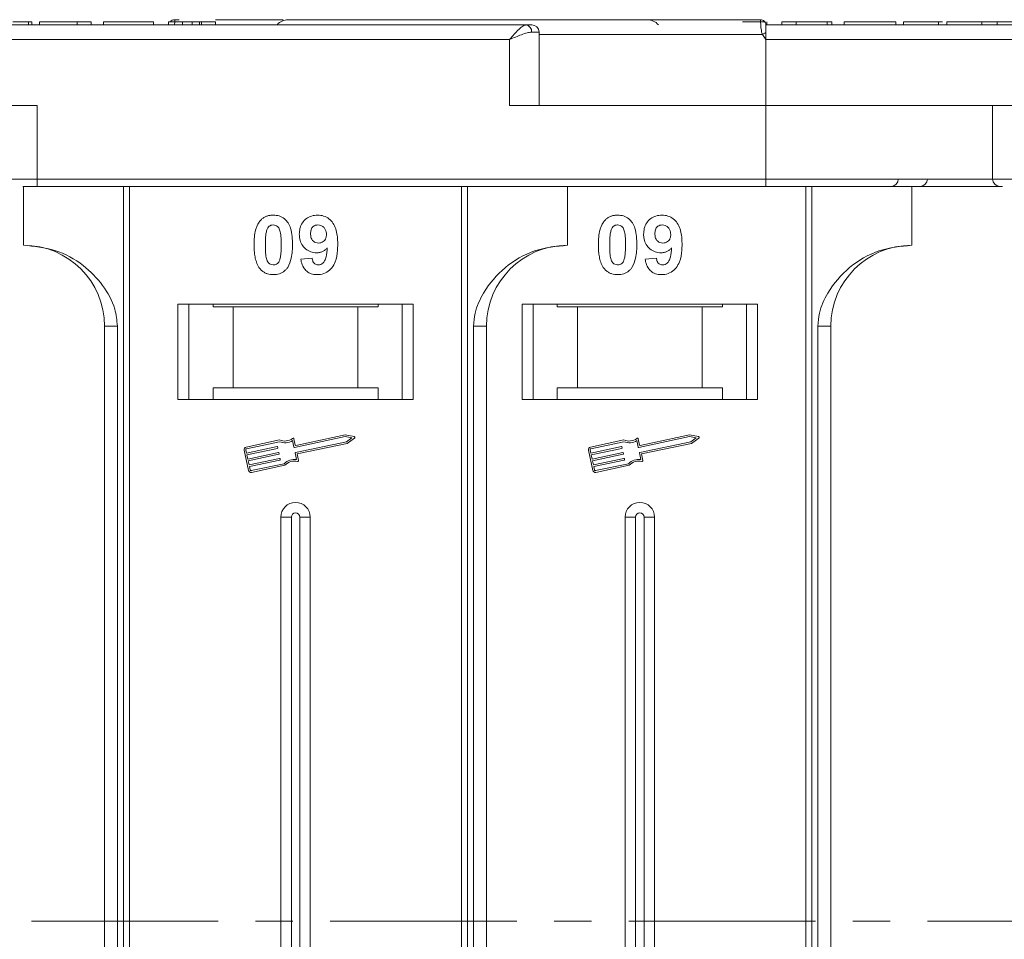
# Model space of a CAD drawing. Header units: millimetres. Extents: x 2205 to 3679, y 833 to 1866.
# Tile 12 of 86: x 2860 to 2927, y 1143 to 1206. Entities that reach past the tile are written whole.
import ezdxf

# ---------------------------------------------------------------- set-up
doc = ezdxf.new("R2010")
doc.units = ezdxf.units.MM
doc.linetypes.add('CENTERX2', pattern=[20.32, 12.7, -2.54, 2.54, -2.54])

msp = doc.modelspace()

# ---------------------------------------------------------------- linework, layer by layer
at = {"color": 7, "linetype": 'Continuous', "lineweight": 15}
for p, q in [((2860.807, 1205.183), (2860.807, 1205.383)), ((2861.031, 1205.383), (2861.031, 1205.183)), ((2861.543, 1205.383), (2861.543, 1205.183)), ((2861.543, 1205.383), (2864.108, 1205.383)), ((2864.108, 1205.383), (2864.108, 1205.183)), ((2864.108, 1205.383), (2865.069, 1205.383)), ((2865.069, 1205.383), (2865.069, 1205.183)), ((2865.902, 1205.383), (2865.902, 1205.183)), ((2865.902, 1205.383), (2869.3, 1205.383)), ((2869.3, 1205.383), (2869.3, 1205.183)), ((2870.325, 1205.383), (2870.325, 1205.183)), ((2870.325, 1205.383), (2871.287, 1205.383)), ((2871.05, 1205.533), (2870.746, 1205.533)), ((2870.746, 1205.533), (2870.746, 1205.533)), ((2871.287, 1205.183), (2871.287, 1205.383)), ((2871.924, 1205.183), (2871.924, 1205.383)), ((2872.439, 1205.183), (2872.439, 1205.383)), ((2872.569, 1205.183), (2872.569, 1205.383)), ((2872.569, 1205.383), (2873.531, 1205.383)), ((2873.531, 1205.383), (2873.531, 1205.183)), ((2910.616, 1205.533), (2910.617, 1205.533)), ((2910.928, 1205.343), (2910.928, 1205.383)), ((2911.037, 1205.183), (2911.037, 1205.383)), ((2912.063, 1205.183), (2912.063, 1205.383)), ((2912.063, 1205.383), (2913.024, 1205.383)), ((2913.024, 1205.383), (2913.024, 1205.183)), ((2913.024, 1205.383), (2915.14, 1205.383)), ((2915.14, 1205.383), (2915.14, 1205.183)), ((2915.14, 1205.383), (2915.46, 1205.383)), ((2915.46, 1205.383), (2915.46, 1205.183)), ((2916.293, 1205.183), (2916.293, 1205.383)), ((2916.293, 1205.383), (2919.819, 1205.383)), ((2919.819, 1205.383), (2919.819, 1205.183)), ((2920.332, 1205.383), (2920.332, 1205.183)), ((2922.711, 1205.183), (2922.711, 1205.383)), ((2922.997, 1205.383), (2922.711, 1205.383)), ((2923.287, 1205.183), (2923.287, 1205.383)), ((2925.666, 1205.183), (2925.666, 1205.383)), ((2926.72, 1205.183), (2926.72, 1205.383)), ((2894.656, 1205.183), (2843.967, 1205.183)), ((2870.396, 1205.183), (2861.031, 1205.183)), ((2895.538, 1204.683), (2895.029, 1204.683)), ((2895.538, 1199.683), (2895.538, 1204.683)), ((2923.287, 1205.183), (2910.966, 1205.183)), ((2961.656, 1205.183), (2910.966, 1205.183)), ((2927.069, 1205.183), (2924.249, 1205.183)), ((2843.967, 1204.183), (2893.538, 1204.183)), ((2893.538, 1204.183), (2893.538, 1199.683)), ((2910.733, 1204.533), (2895.538, 1204.533)), ((2910.966, 1204.183), (2910.733, 1204.533)), ((2910.966, 1199.683), (2910.966, 1204.183)), ((2910.966, 1204.183), (2960.538, 1204.183)), ((2861.395, 1199.683), (2843.967, 1199.683)), ((2861.395, 1194.683), (2861.395, 1199.683)), ((2893.538, 1199.683), (2910.966, 1199.683)), ((2910.966, 1199.683), (2910.966, 1194.683)), ((2928.395, 1199.683), (2910.966, 1199.683)), ((2926.395, 1199.683), (2926.395, 1194.683)), ((2861.395, 1194.683), (2859.395, 1194.683)), ((2910.966, 1194.683), (2861.395, 1194.683)), ((2861.395, 1194.683), (2861.395, 1194.183)), ((2910.966, 1194.683), (2910.966, 1194.183)), ((2926.395, 1194.683), (2910.966, 1194.683)), ((2928.395, 1194.683), (2926.395, 1194.683)), ((2860.467, 1194.183), (2860.467, 1190.183)), ((2861.395, 1194.183), (2910.966, 1194.183)), ((2867.259, 1194.183), (2867.259, 1144.183)), ((2867.678, 1144.183), (2867.678, 1194.183)), ((2890.255, 1194.183), (2890.255, 1144.183)), ((2890.674, 1144.183), (2890.674, 1194.183)), ((2897.467, 1190.183), (2897.467, 1194.183)), ((2913.684, 1194.183), (2913.684, 1144.183)), ((2914.103, 1144.183), (2914.103, 1194.183)), ((2920.896, 1190.183), (2920.896, 1194.183)), ((2879.325, 1189.227), (2880.095, 1189.311)), ((2902.755, 1189.227), (2903.524, 1189.311)), ((2886.967, 1186.183), (2870.967, 1186.183)), ((2870.967, 1186.183), (2870.967, 1179.683)), ((2871.717, 1179.683), (2871.717, 1186.183)), ((2873.353, 1185.983), (2873.353, 1186.183)), ((2873.353, 1185.983), (2874.717, 1185.983)), ((2874.717, 1185.983), (2874.717, 1180.483)), ((2883.217, 1185.983), (2874.717, 1185.983)), ((2883.217, 1180.483), (2883.217, 1185.983)), ((2883.217, 1185.983), (2884.58, 1185.983)), ((2884.58, 1186.183), (2884.58, 1185.983)), ((2886.217, 1186.183), (2886.217, 1179.683)), ((2886.967, 1179.683), (2886.967, 1186.183)), ((2910.396, 1186.183), (2894.396, 1186.183)), ((2894.396, 1186.183), (2894.396, 1179.683)), ((2895.146, 1179.683), (2895.146, 1186.183)), ((2896.782, 1185.983), (2896.782, 1186.183)), ((2896.782, 1185.983), (2898.146, 1185.983)), ((2898.146, 1185.983), (2898.146, 1180.483)), ((2906.646, 1185.983), (2898.146, 1185.983)), ((2906.646, 1180.483), (2906.646, 1185.983)), ((2906.646, 1185.983), (2908.01, 1185.983)), ((2908.01, 1186.183), (2908.01, 1185.983)), ((2909.646, 1186.183), (2909.646, 1179.683)), ((2910.396, 1179.683), (2910.396, 1186.183)), ((2865.967, 1184.683), (2866.852, 1184.683)), ((2865.967, 1184.683), (2865.967, 1144.183)), ((2866.852, 1144.183), (2866.852, 1184.683)), ((2891.081, 1184.683), (2891.081, 1144.183)), ((2891.967, 1184.683), (2891.081, 1184.683)), ((2891.967, 1144.183), (2891.967, 1184.683)), ((2914.511, 1184.683), (2914.511, 1144.183)), ((2915.396, 1184.683), (2914.511, 1184.683)), ((2915.396, 1144.183), (2915.396, 1184.683)), ((2873.353, 1180.483), (2873.353, 1179.683)), ((2874.717, 1180.483), (2873.353, 1180.483)), ((2883.217, 1180.483), (2874.717, 1180.483)), ((2884.58, 1180.483), (2883.217, 1180.483)), ((2884.58, 1179.683), (2884.58, 1180.483)), ((2898.146, 1180.483), (2896.782, 1180.483)), ((2896.782, 1180.483), (2896.782, 1179.683)), ((2906.646, 1180.483), (2898.146, 1180.483)), ((2908.01, 1180.483), (2906.646, 1180.483)), ((2908.01, 1179.683), (2908.01, 1180.483)), ((2870.967, 1179.683), (2886.967, 1179.683)), ((2894.396, 1179.683), (2910.396, 1179.683)), ((2882.354, 1177.28), (2878.984, 1176.568)), ((2882.955, 1177.162), (2882.354, 1177.28)), ((2905.784, 1177.28), (2902.414, 1176.568)), ((2906.385, 1177.162), (2905.784, 1177.28)), ((2877.884, 1176.936), (2875.606, 1176.454)), ((2877.873, 1176.813), (2875.63, 1176.339)), ((2878.859, 1176.451), (2878.765, 1176.895)), ((2878.95, 1176.591), (2878.862, 1177.006)), ((2882.355, 1177.16), (2878.894, 1176.429)), ((2878.967, 1176.084), (2882.428, 1176.815)), ((2879.077, 1175.987), (2882.476, 1176.705)), ((2882.797, 1177.073), (2882.355, 1177.16)), ((2882.428, 1176.815), (2882.797, 1177.073)), ((2882.476, 1176.705), (2882.978, 1177.056)), ((2901.314, 1176.936), (2899.035, 1176.454)), ((2901.302, 1176.813), (2899.06, 1176.339)), ((2902.288, 1176.451), (2902.195, 1176.895)), ((2902.379, 1176.591), (2902.291, 1177.006)), ((2905.785, 1177.16), (2902.323, 1176.429)), ((2902.396, 1176.084), (2905.857, 1176.815)), ((2902.506, 1175.987), (2905.905, 1176.705)), ((2906.227, 1177.073), (2905.785, 1177.16)), ((2905.857, 1176.815), (2906.227, 1177.073)), ((2905.905, 1176.705), (2906.407, 1177.056)), ((2875.47, 1176.246), (2875.761, 1174.867)), ((2875.585, 1176.27), (2875.633, 1176.04)), ((2875.633, 1176.04), (2877.716, 1176.48)), ((2877.74, 1176.365), (2875.658, 1175.925)), ((2875.658, 1175.925), (2875.718, 1175.638)), ((2875.718, 1175.638), (2877.801, 1176.078)), ((2877.825, 1175.963), (2875.743, 1175.523)), ((2877.751, 1176.457), (2877.763, 1176.4)), ((2877.836, 1176.055), (2877.848, 1175.998)), ((2879.038, 1175.605), (2878.944, 1176.049)), ((2879.171, 1175.543), (2879.077, 1175.987)), ((2898.899, 1176.246), (2899.191, 1174.867)), ((2899.014, 1176.27), (2899.063, 1176.04)), ((2899.063, 1176.04), (2901.146, 1176.48)), ((2901.17, 1176.365), (2899.087, 1175.925)), ((2899.087, 1175.925), (2899.148, 1175.638)), ((2899.148, 1175.638), (2901.23, 1176.078)), ((2901.255, 1175.963), (2899.172, 1175.523)), ((2901.18, 1176.457), (2901.192, 1176.4)), ((2901.265, 1176.055), (2901.277, 1175.998)), ((2902.467, 1175.605), (2902.373, 1176.049)), ((2902.6, 1175.543), (2902.506, 1175.987)), ((2875.743, 1175.523), (2875.803, 1175.236)), ((2875.803, 1175.236), (2877.886, 1175.676)), ((2877.91, 1175.561), (2875.828, 1175.121)), ((2875.946, 1174.846), (2878.189, 1175.319)), ((2875.97, 1174.731), (2878.249, 1175.212)), ((2877.921, 1175.653), (2877.933, 1175.596)), ((2899.172, 1175.523), (2899.233, 1175.236)), ((2899.233, 1175.236), (2901.315, 1175.676)), ((2901.34, 1175.561), (2899.257, 1175.121)), ((2899.375, 1174.846), (2901.618, 1175.319)), ((2899.4, 1174.731), (2901.678, 1175.212)), ((2901.35, 1175.653), (2901.362, 1175.596)), ((2875.828, 1175.121), (2875.876, 1174.891)), ((2899.257, 1175.121), (2899.306, 1174.891)), ((2877.967, 1171.683), (2877.967, 1144.183)), ((2877.967, 1171.683), (2878.682, 1171.683)), ((2878.682, 1171.683), (2878.682, 1144.183)), ((2879.251, 1144.183), (2879.251, 1171.683)), ((2879.967, 1171.683), (2879.251, 1171.683)), ((2879.967, 1144.183), (2879.967, 1171.683)), ((2901.396, 1171.683), (2901.396, 1144.183)), ((2901.396, 1171.683), (2902.111, 1171.683)), ((2902.111, 1171.683), (2902.111, 1144.183)), ((2902.681, 1144.183), (2902.681, 1171.683)), ((2903.396, 1171.683), (2902.681, 1171.683)), ((2903.396, 1144.183), (2903.396, 1171.683)), ((2865.967, 1144.183), (2865.967, 1103.683)), ((2866.852, 1103.683), (2866.852, 1144.183)), ((2867.259, 1144.183), (2867.259, 1094.183)), ((2867.678, 1094.183), (2867.678, 1144.183)), ((2877.967, 1144.183), (2877.967, 1116.683)), ((2878.682, 1144.183), (2878.682, 1116.683)), ((2879.251, 1116.683), (2879.251, 1144.183)), ((2879.967, 1116.683), (2879.967, 1144.183)), ((2890.255, 1144.183), (2890.255, 1094.183)), ((2890.674, 1094.183), (2890.674, 1144.183)), ((2891.081, 1144.183), (2891.081, 1103.683)), ((2891.967, 1103.683), (2891.967, 1144.183)), ((2901.396, 1144.183), (2901.396, 1116.683)), ((2902.111, 1144.183), (2902.111, 1116.683)), ((2902.681, 1116.683), (2902.681, 1144.183)), ((2903.396, 1116.683), (2903.396, 1144.183)), ((2913.684, 1144.183), (2913.684, 1094.183)), ((2914.103, 1094.183), (2914.103, 1144.183)), ((2914.511, 1144.183), (2914.511, 1103.683)), ((2915.396, 1103.683), (2915.396, 1144.183))]:
    msp.add_line(p, q, dxfattribs=at)
at = {"color": 1, "linetype": 'CENTERX2', "lineweight": 13}
msp.add_line((3503.62, 1144.183), (2665.537, 1144.183), dxfattribs=at)
at = {"color": 7, "linetype": 'Continuous', "lineweight": 15, "flags": 128}
msp.add_lwpolyline([(2910.966, 1205.183), (2910.966, 1205.183)], dxfattribs=at)
at = {"color": 7, "linetype": 'Continuous', "lineweight": 15}
for centre, radius, start, end in [((2870.746, 1205.183), 0.35, 89.99817, 145.14923), ((2878.467, 1204.533), 1, 90, 139.04573), ((2902.896, 1204.533), 1, 40.5416, 90), ((2910.617, 1205.183), 0.35, 0.00057, 90.00191), ((2894.582, 1204.738), 0.451, 352.91869, 80.47981), ((2895.038, 1204.683), 0.5, 0, 90), ((2946.511, 1137.606), 75.89, 117.92809, 118.12821), ((2919.484, 1194.683), 0.5, 270, 0), ((2921.468, 1194.683), 0.5, 270, 0), ((2926.895, 1194.683), 0.5, 180, 270), ((2860.467, 1184.683), 5.5, 0, 90), ((2897.467, 1184.683), 5.5, 90, 180), ((2920.896, 1184.683), 5.5, 90, 180), ((2878.238, 1177.734), 0.99, 248.37041, 302.16635), ((2878.238, 1177.734), 0.873, 246.11204, 307.44471), ((2878.804, 1176.994), 0.0587, 11.9297, 127.44471), ((2878.978, 1176.597), 0.0294, 191.9297, 281.9297), ((2882.944, 1177.104), 0.0587, 304.95116, 78.90824), ((2901.667, 1177.734), 0.99, 248.37041, 302.16635), ((2901.667, 1177.734), 0.873, 246.11204, 307.44471), ((2902.234, 1176.994), 0.0587, 11.9297, 127.44471), ((2902.408, 1176.597), 0.0294, 191.9297, 281.9297), ((2906.373, 1177.104), 0.0587, 304.95116, 78.90824), ((2875.642, 1176.282), 0.176, 101.9297, 191.9297), ((2875.642, 1176.282), 0.0587, 101.9297, 191.9297), ((2877.722, 1176.451), 0.0294, 11.9297, 101.9297), ((2877.734, 1176.394), 0.0294, 281.9297, 11.9297), ((2877.807, 1176.049), 0.0294, 11.9297, 101.9297), ((2877.819, 1175.992), 0.0294, 281.9297, 11.9297), ((2878.888, 1176.457), 0.0294, 191.9297, 281.9297), ((2878.973, 1176.055), 0.0294, 101.9297, 191.9297), ((2899.072, 1176.282), 0.176, 101.9297, 191.9297), ((2899.072, 1176.282), 0.0587, 101.9297, 191.9297), ((2901.152, 1176.451), 0.0294, 11.9297, 101.9297), ((2901.164, 1176.394), 0.0294, 281.9297, 11.9297), ((2901.237, 1176.049), 0.0294, 11.9297, 101.9297), ((2901.249, 1175.992), 0.0294, 281.9297, 11.9297), ((2902.317, 1176.457), 0.0294, 191.9297, 281.9297), ((2902.402, 1176.055), 0.0294, 101.9297, 191.9297), ((2877.892, 1175.647), 0.0294, 11.9297, 101.9297), ((2877.904, 1175.589), 0.0294, 281.9297, 11.9297), ((2878.895, 1174.625), 0.99, 81.69305, 135.48899), ((2878.895, 1174.625), 0.873, 76.41469, 137.74736), ((2879.113, 1175.531), 0.0587, 256.41469, 11.9297), ((2901.322, 1175.647), 0.0294, 11.9297, 101.9297), ((2901.334, 1175.589), 0.0294, 281.9297, 11.9297), ((2902.324, 1174.625), 0.99, 81.69305, 135.48899), ((2902.324, 1174.625), 0.873, 76.41469, 137.74736), ((2902.543, 1175.531), 0.0587, 256.41469, 11.9297), ((2875.934, 1174.903), 0.176, 191.9297, 281.9297), ((2875.934, 1174.903), 0.0587, 191.9297, 281.9297), ((2899.363, 1174.903), 0.176, 191.9297, 281.9297), ((2899.363, 1174.903), 0.0587, 191.9297, 281.9297), ((2878.967, 1171.683), 1, 0, 180), ((2902.396, 1171.683), 1, 0, 180), ((2878.967, 1171.683), 0.285, 0, 180), ((2902.396, 1171.683), 0.285, 0, 180)]:
    msp.add_arc(centre, radius, start, end, dxfattribs=at)
for points, knots in [([(2860.807, 1205.383), (2860.747, 1205.383), (2860.627, 1205.383), (2860.31, 1205.383), (2859.99, 1205.383), (2859.748, 1205.383), (2859.72, 1205.383)], [0, 0, 0, 0, 0.250896, 0.502166, 0.940512, 1, 1, 1, 1]), ([(2861.031, 1205.383), (2861.03, 1205.383), (2861.029, 1205.383), (2861.014, 1205.383), (2860.99, 1205.383), (2860.949, 1205.383), (2860.892, 1205.383), (2860.836, 1205.383), (2860.807, 1205.383)], [0, 0, 0, 0, 0.15395, 0.308181, 0.478699, 0.649961, 0.824203, 1, 1, 1, 1]), ([(2870.746, 1205.533), (2870.746, 1205.526), (2870.747, 1205.512), (2870.746, 1205.408), (2870.746, 1205.296), (2870.739, 1205.201), (2870.738, 1205.183)], [0, 0, 0, 0, 0.316913, 0.576202, 0.920428, 1, 1, 1, 1]), ([(2871.924, 1205.383), (2871.837, 1205.383), (2871.698, 1205.383), (2871.522, 1205.383), (2871.403, 1205.383), (2871.293, 1205.383), (2871.29, 1205.383), (2871.287, 1205.383)], [0, 0, 0, 0, 0.189329, 0.302222, 0.415612, 0.548732, 1, 1, 1, 1]), ([(2872.439, 1205.383), (2872.399, 1205.383), (2872.322, 1205.383), (2872.153, 1205.383), (2872.017, 1205.383), (2871.941, 1205.383), (2871.924, 1205.383)], [0, 0, 0, 0, 0.330398, 0.624767, 0.917361, 1, 1, 1, 1]), ([(2872.569, 1205.383), (2872.567, 1205.383), (2872.564, 1205.383), (2872.555, 1205.383), (2872.541, 1205.383), (2872.52, 1205.383), (2872.491, 1205.383), (2872.456, 1205.383), (2872.439, 1205.383)], [0, 0, 0, 0, 0.155996, 0.312125, 0.480895, 0.650212, 0.823248, 1, 1, 1, 1]), ([(2878.116, 1205.533), (2876.976, 1205.533), (2875.463, 1205.533), (2873.912, 1205.533), (2873.531, 1205.533)], [0, 0, 0, 0, 0.753822, 1, 1, 1, 1]), ([(2910.617, 1205.533), (2909.304, 1205.533), (2906.638, 1205.533), (2902.649, 1205.533), (2899.005, 1205.533), (2895.77, 1205.533), (2892.944, 1205.533), (2890.283, 1205.533), (2887.004, 1205.533), (2884.216, 1205.533), (2882.014, 1205.533), (2880.543, 1205.533), (2879.377, 1205.533), (2878.606, 1205.533), (2878.513, 1205.533), (2878.467, 1205.533)], [0, 0, 0, 0, 0.077724, 0.157824, 0.240135, 0.304454, 0.368763, 0.43443, 0.500087, 0.631237, 0.695556, 0.759865, 0.842185, 0.922283, 1, 1, 1, 1]), ([(2910.928, 1205.383), (2910.874, 1205.383), (2910.766, 1205.383), (2910.462, 1205.383), (2909.997, 1205.383), (2909.61, 1205.383), (2909.376, 1205.383)], [0, 0, 0, 0, 0.20646, 0.413515, 0.645211, 1, 1, 1, 1]), ([(2910.733, 1204.533), (2910.716, 1204.589), (2910.679, 1204.712), (2910.649, 1204.898), (2910.63, 1205.08), (2910.619, 1205.263), (2910.616, 1205.409), (2910.616, 1205.512), (2910.616, 1205.525), (2910.616, 1205.533)], [0, 0, 0, 0, 0.1117977, 0.2443303, 0.368648, 0.5004012, 0.6872226, 0.8279677, 1, 1, 1, 1]), ([(2922.711, 1205.383), (2922.577, 1205.383), (2922.174, 1205.383), (2921.513, 1205.383), (2920.892, 1205.383), (2920.467, 1205.383), (2920.341, 1205.383), (2920.334, 1205.383), (2920.332, 1205.383)], [0, 0, 0, 0, 0.102171, 0.30922, 0.51365, 0.692275, 0.932413, 1, 1, 1, 1]), ([(2925.666, 1205.383), (2925.532, 1205.383), (2925.128, 1205.383), (2924.474, 1205.383), (2923.856, 1205.383), (2923.428, 1205.383), (2923.297, 1205.383), (2923.289, 1205.383), (2923.287, 1205.383)], [0, 0, 0, 0, 0.101398, 0.306996, 0.506144, 0.685262, 0.924557, 1, 1, 1, 1]), ([(2926.72, 1205.383), (2926.658, 1205.383), (2926.533, 1205.383), (2926.349, 1205.383), (2926.173, 1205.383), (2926.006, 1205.383), (2925.837, 1205.383), (2925.723, 1205.383), (2925.666, 1205.383)], [0, 0, 0, 0, 0.185429, 0.37219, 0.527708, 0.683877, 0.841678, 1, 1, 1, 1]), ([(2927.807, 1205.383), (2927.747, 1205.383), (2927.627, 1205.383), (2927.31, 1205.383), (2926.99, 1205.383), (2926.748, 1205.383), (2926.72, 1205.383)], [0, 0, 0, 0, 0.250896, 0.502166, 0.940512, 1, 1, 1, 1]), ([(2893.538, 1204.183), (2893.644, 1204.305), (2893.856, 1204.55), (2894.165, 1204.88), (2894.445, 1205.13), (2894.588, 1205.166), (2894.656, 1205.183)], [0, 0, 0, 0, 0.251131, 0.501805, 0.765641, 1, 1, 1, 1]), ([(2895.029, 1204.683), (2894.934, 1204.673), (2894.725, 1204.651), (2894.226, 1204.48), (2893.808, 1204.299), (2893.538, 1204.183)], [0, 0, 0, 0, 0.227063, 0.501587, 1, 1, 1, 1]), ([(2910.966, 1205.183), (2910.966, 1205.172), (2910.966, 1205.15), (2910.967, 1204.977), (2910.966, 1204.792), (2910.966, 1204.676), (2910.966, 1204.657)], [0, 0, 0, 0, 0.313357, 0.626713, 0.94007, 1, 1, 1, 1]), ([(2860.413, 1194.183), (2860.434, 1194.183), (2860.566, 1194.183), (2860.911, 1194.183), (2861.237, 1194.183), (2861.395, 1194.183)], [0, 0, 0, 0, 0.086648, 0.555949, 1, 1, 1, 1]), ([(2910.966, 1194.183), (2912.308, 1194.183), (2915.032, 1194.183), (2919.119, 1194.183), (2922.842, 1194.183), (2925.502, 1194.183), (2926.759, 1194.183), (2927.063, 1194.183)], [0, 0, 0, 0, 0.239024, 0.485461, 0.738838, 0.936895, 1, 1, 1, 1]), ([(2876.542, 1191.828), (2876.586, 1191.878), (2876.676, 1191.98), (2876.845, 1192.095), (2877.034, 1192.178), (2877.203, 1192.217), (2877.344, 1192.232), (2877.417, 1192.233), (2877.454, 1192.234)], [0, 0, 0, 0, 0.193776, 0.3936, 0.587864, 0.788908, 0.894169, 1, 1, 1, 1]), ([(2877.454, 1192.234), (2877.589, 1192.224), (2877.861, 1192.203), (2878.213, 1192.005), (2878.485, 1191.712), (2878.736, 1191.111), (2878.751, 1190.588), (2878.761, 1190.202)], [0, 0, 0, 0, 0.147566, 0.296688, 0.431278, 0.580404, 1, 1, 1, 1]), ([(2879.223, 1190.93), (2879.231, 1191.064), (2879.246, 1191.334), (2879.413, 1191.714), (2879.693, 1192.01), (2880.064, 1192.204), (2880.338, 1192.224), (2880.481, 1192.234)], [0, 0, 0, 0, 0.197927, 0.397728, 0.597413, 0.790584, 1, 1, 1, 1]), ([(2880.481, 1192.234), (2880.616, 1192.223), (2880.888, 1192.202), (2881.248, 1192), (2881.54, 1191.695), (2881.78, 1191.16), (2881.834, 1190.651), (2881.838, 1190.296), (2881.838, 1190.236)], [0, 0, 0, 0, 0.148288, 0.297745, 0.443713, 0.607791, 0.934708, 1, 1, 1, 1]), ([(2899.971, 1191.828), (2900.016, 1191.878), (2900.106, 1191.98), (2900.275, 1192.095), (2900.463, 1192.178), (2900.633, 1192.217), (2900.774, 1192.232), (2900.847, 1192.233), (2900.883, 1192.234)], [0, 0, 0, 0, 0.193776, 0.3936, 0.587864, 0.788908, 0.894169, 1, 1, 1, 1]), ([(2900.883, 1192.234), (2901.018, 1192.224), (2901.29, 1192.203), (2901.643, 1192.005), (2901.914, 1191.712), (2902.166, 1191.111), (2902.18, 1190.588), (2902.191, 1190.202)], [0, 0, 0, 0, 0.147566, 0.296688, 0.431278, 0.580404, 1, 1, 1, 1]), ([(2902.652, 1190.93), (2902.66, 1191.064), (2902.676, 1191.334), (2902.843, 1191.714), (2903.123, 1192.01), (2903.494, 1192.204), (2903.768, 1192.224), (2903.91, 1192.234)], [0, 0, 0, 0, 0.197927, 0.397728, 0.597413, 0.790584, 1, 1, 1, 1]), ([(2903.91, 1192.234), (2904.046, 1192.223), (2904.317, 1192.202), (2904.678, 1192), (2904.969, 1191.695), (2905.209, 1191.16), (2905.264, 1190.651), (2905.267, 1190.296), (2905.268, 1190.236)], [0, 0, 0, 0, 0.148288, 0.297745, 0.443713, 0.607791, 0.934708, 1, 1, 1, 1]), ([(2876.146, 1190.21), (2876.148, 1190.344), (2876.153, 1190.647), (2876.225, 1191.176), (2876.366, 1191.598), (2876.525, 1191.805), (2876.542, 1191.828)], [0, 0, 0, 0, 0.236731, 0.537555, 0.949668, 1, 1, 1, 1]), ([(2877.001, 1191.175), (2877.024, 1191.244), (2877.063, 1191.356), (2877.171, 1191.482), (2877.294, 1191.548), (2877.393, 1191.565), (2877.447, 1191.567), (2877.454, 1191.567)], [0, 0, 0, 0, 0.334804, 0.542561, 0.750382, 0.970721, 1, 1, 1, 1]), ([(2877.454, 1191.567), (2877.51, 1191.562), (2877.613, 1191.552), (2877.745, 1191.475), (2877.857, 1191.328), (2877.953, 1191.053), (2877.987, 1190.661), (2877.991, 1190.361), (2877.992, 1190.21)], [0, 0, 0, 0, 0.104614, 0.188814, 0.273512, 0.444127, 0.719481, 1, 1, 1, 1]), ([(2879.992, 1190.969), (2879.996, 1191.055), (2880.003, 1191.194), (2880.077, 1191.373), (2880.186, 1191.48), (2880.33, 1191.554), (2880.436, 1191.563), (2880.496, 1191.567)], [0, 0, 0, 0, 0.29132, 0.465539, 0.641632, 0.798664, 1, 1, 1, 1]), ([(2880.496, 1191.567), (2880.564, 1191.56), (2880.701, 1191.546), (2880.875, 1191.429), (2881.003, 1191.271), (2881.061, 1191.088), (2881.067, 1190.968), (2881.069, 1190.912)], [0, 0, 0, 0, 0.207955, 0.420406, 0.62732, 0.827707, 1, 1, 1, 1]), ([(2899.575, 1190.21), (2899.578, 1190.344), (2899.583, 1190.647), (2899.655, 1191.176), (2899.795, 1191.598), (2899.954, 1191.805), (2899.971, 1191.828)], [0, 0, 0, 0, 0.236731, 0.537555, 0.949668, 1, 1, 1, 1]), ([(2900.43, 1191.175), (2900.454, 1191.244), (2900.492, 1191.356), (2900.6, 1191.482), (2900.724, 1191.548), (2900.823, 1191.565), (2900.877, 1191.567), (2900.883, 1191.567)], [0, 0, 0, 0, 0.334804, 0.542561, 0.750382, 0.970721, 1, 1, 1, 1]), ([(2900.883, 1191.567), (2900.94, 1191.562), (2901.042, 1191.552), (2901.174, 1191.475), (2901.287, 1191.328), (2901.383, 1191.053), (2901.417, 1190.661), (2901.42, 1190.361), (2901.422, 1190.21)], [0, 0, 0, 0, 0.104614, 0.188814, 0.273512, 0.444127, 0.719481, 1, 1, 1, 1]), ([(2903.422, 1190.969), (2903.426, 1191.055), (2903.432, 1191.194), (2903.507, 1191.373), (2903.616, 1191.48), (2903.759, 1191.554), (2903.866, 1191.563), (2903.926, 1191.567)], [0, 0, 0, 0, 0.29132, 0.465539, 0.641632, 0.798664, 1, 1, 1, 1]), ([(2903.926, 1191.567), (2903.993, 1191.56), (2904.13, 1191.546), (2904.305, 1191.429), (2904.433, 1191.271), (2904.49, 1191.088), (2904.496, 1190.968), (2904.499, 1190.912)], [0, 0, 0, 0, 0.207955, 0.420406, 0.62732, 0.827707, 1, 1, 1, 1]), ([(2876.915, 1190.21), (2876.916, 1190.277), (2876.917, 1190.41), (2876.922, 1190.591), (2876.933, 1190.752), (2876.947, 1190.893), (2876.965, 1191.035), (2876.989, 1191.128), (2877.001, 1191.175)], [0, 0, 0, 0, 0.2059417, 0.4119594, 0.558149, 0.7045024, 0.8518015, 1, 1, 1, 1]), ([(2880.405, 1189.67), (2880.269, 1189.682), (2879.997, 1189.707), (2879.646, 1189.923), (2879.379, 1190.229), (2879.24, 1190.583), (2879.228, 1190.825), (2879.223, 1190.93)], [0, 0, 0, 0, 0.210189, 0.421773, 0.623603, 0.837034, 1, 1, 1, 1]), ([(2880.535, 1190.337), (2880.467, 1190.342), (2880.341, 1190.353), (2880.178, 1190.447), (2880.066, 1190.578), (2880.001, 1190.759), (2879.996, 1190.891), (2879.992, 1190.969)], [0, 0, 0, 0, 0.213937, 0.398075, 0.583091, 0.751666, 1, 1, 1, 1]), ([(2881.069, 1190.912), (2881.065, 1190.832), (2881.057, 1190.699), (2880.971, 1190.531), (2880.85, 1190.421), (2880.701, 1190.347), (2880.59, 1190.34), (2880.535, 1190.337)], [0, 0, 0, 0, 0.2673945, 0.4472142, 0.6271221, 0.8130653, 1, 1, 1, 1]), ([(2900.345, 1190.21), (2900.345, 1190.277), (2900.346, 1190.41), (2900.352, 1190.591), (2900.362, 1190.752), (2900.376, 1190.893), (2900.395, 1191.035), (2900.419, 1191.128), (2900.43, 1191.175)], [0, 0, 0, 0, 0.2059417, 0.4119594, 0.558149, 0.7045024, 0.8518015, 1, 1, 1, 1]), ([(2903.834, 1189.67), (2903.699, 1189.682), (2903.426, 1189.707), (2903.076, 1189.923), (2902.808, 1190.229), (2902.67, 1190.583), (2902.658, 1190.825), (2902.652, 1190.93)], [0, 0, 0, 0, 0.210189, 0.421773, 0.623603, 0.837034, 1, 1, 1, 1]), ([(2903.964, 1190.337), (2903.896, 1190.342), (2903.771, 1190.353), (2903.607, 1190.447), (2903.496, 1190.578), (2903.431, 1190.759), (2903.425, 1190.891), (2903.422, 1190.969)], [0, 0, 0, 0, 0.213937, 0.398075, 0.583091, 0.751666, 1, 1, 1, 1]), ([(2904.499, 1190.912), (2904.494, 1190.832), (2904.486, 1190.699), (2904.4, 1190.531), (2904.28, 1190.421), (2904.13, 1190.347), (2904.02, 1190.34), (2903.964, 1190.337)], [0, 0, 0, 0, 0.2673945, 0.4472142, 0.6271221, 0.8130653, 1, 1, 1, 1]), ([(2866.852, 1184.683), (2866.808, 1185.073), (2866.697, 1186.072), (2865.874, 1187.526), (2864.504, 1188.939), (2862.638, 1189.976), (2861.188, 1190.114), (2860.467, 1190.183)], [0, 0, 0, 0, 0.125713, 0.321276, 0.524466, 0.763484, 1, 1, 1, 1]), ([(2876.539, 1188.594), (2876.499, 1188.648), (2876.42, 1188.758), (2876.312, 1188.995), (2876.221, 1189.302), (2876.172, 1189.639), (2876.149, 1189.943), (2876.147, 1190.121), (2876.146, 1190.21)], [0, 0, 0, 0, 0.118441, 0.239346, 0.459593, 0.684925, 0.84224, 1, 1, 1, 1]), ([(2877.454, 1188.849), (2877.385, 1188.858), (2877.275, 1188.871), (2877.147, 1188.959), (2877.042, 1189.112), (2876.95, 1189.386), (2876.921, 1189.776), (2876.917, 1190.065), (2876.915, 1190.21)], [0, 0, 0, 0, 0.12537, 0.20229, 0.279179, 0.464758, 0.730582, 1, 1, 1, 1]), ([(2877.992, 1190.21), (2877.992, 1190.143), (2877.991, 1190.01), (2877.985, 1189.829), (2877.975, 1189.667), (2877.961, 1189.525), (2877.942, 1189.382), (2877.918, 1189.289), (2877.906, 1189.242)], [0, 0, 0, 0, 0.20527, 0.410616, 0.55715, 0.703844, 0.851471, 1, 1, 1, 1]), ([(2878.761, 1190.202), (2878.759, 1190.068), (2878.754, 1189.765), (2878.683, 1189.247), (2878.545, 1188.827), (2878.388, 1188.619), (2878.366, 1188.589)], [0, 0, 0, 0, 0.237281, 0.538591, 0.932677, 1, 1, 1, 1]), ([(2881.128, 1190.005), (2881.081, 1189.956), (2880.987, 1189.857), (2880.841, 1189.768), (2880.714, 1189.717), (2880.615, 1189.689), (2880.511, 1189.674), (2880.44, 1189.671), (2880.405, 1189.67)], [0, 0, 0, 0, 0.243491, 0.496266, 0.61821, 0.741704, 0.870158, 1, 1, 1, 1]), ([(2881.838, 1190.236), (2881.835, 1190.103), (2881.827, 1189.702), (2881.736, 1189.146), (2881.458, 1188.637), (2881.111, 1188.335), (2880.741, 1188.197), (2880.508, 1188.187), (2880.423, 1188.183)], [0, 0, 0, 0, 0.142337, 0.429127, 0.589943, 0.751205, 0.909895, 1, 1, 1, 1]), ([(2880.522, 1188.849), (2880.576, 1188.855), (2880.684, 1188.866), (2880.836, 1188.965), (2880.977, 1189.135), (2881.086, 1189.496), (2881.111, 1189.798), (2881.128, 1190.005)], [0, 0, 0, 0, 0.112015, 0.224355, 0.367768, 0.565827, 1, 1, 1, 1]), ([(2897.467, 1190.183), (2896.707, 1190.106), (2895.186, 1189.954), (2893.165, 1188.764), (2891.833, 1187.213), (2891.172, 1185.769), (2891.106, 1184.977), (2891.081, 1184.683)], [0, 0, 0, 0, 0.249096, 0.498243, 0.745205, 0.90541, 1, 1, 1, 1]), ([(2899.968, 1188.594), (2899.929, 1188.648), (2899.849, 1188.758), (2899.741, 1188.995), (2899.651, 1189.302), (2899.601, 1189.639), (2899.579, 1189.943), (2899.577, 1190.121), (2899.575, 1190.21)], [0, 0, 0, 0, 0.118441, 0.239346, 0.459593, 0.684925, 0.84224, 1, 1, 1, 1]), ([(2900.883, 1188.849), (2900.815, 1188.858), (2900.705, 1188.871), (2900.577, 1188.959), (2900.472, 1189.112), (2900.38, 1189.386), (2900.351, 1189.776), (2900.347, 1190.065), (2900.345, 1190.21)], [0, 0, 0, 0, 0.12537, 0.20229, 0.279179, 0.464758, 0.730582, 1, 1, 1, 1]), ([(2901.422, 1190.21), (2901.421, 1190.143), (2901.42, 1190.01), (2901.414, 1189.829), (2901.404, 1189.667), (2901.39, 1189.525), (2901.372, 1189.382), (2901.348, 1189.289), (2901.336, 1189.242)], [0, 0, 0, 0, 0.20527, 0.410616, 0.55715, 0.703844, 0.851471, 1, 1, 1, 1]), ([(2902.191, 1190.202), (2902.189, 1190.068), (2902.183, 1189.765), (2902.113, 1189.247), (2901.974, 1188.827), (2901.818, 1188.619), (2901.795, 1188.589)], [0, 0, 0, 0, 0.237281, 0.538591, 0.932677, 1, 1, 1, 1]), ([(2904.557, 1190.005), (2904.511, 1189.956), (2904.417, 1189.857), (2904.27, 1189.768), (2904.143, 1189.717), (2904.044, 1189.689), (2903.941, 1189.674), (2903.87, 1189.671), (2903.834, 1189.67)], [0, 0, 0, 0, 0.243491, 0.496266, 0.61821, 0.741704, 0.870158, 1, 1, 1, 1]), ([(2905.268, 1190.236), (2905.265, 1190.103), (2905.256, 1189.702), (2905.166, 1189.146), (2904.887, 1188.637), (2904.541, 1188.335), (2904.171, 1188.197), (2903.937, 1188.187), (2903.853, 1188.183)], [0, 0, 0, 0, 0.142337, 0.429127, 0.589943, 0.751205, 0.909895, 1, 1, 1, 1]), ([(2903.951, 1188.849), (2904.005, 1188.855), (2904.114, 1188.866), (2904.265, 1188.965), (2904.406, 1189.135), (2904.516, 1189.496), (2904.54, 1189.798), (2904.557, 1190.005)], [0, 0, 0, 0, 0.112015, 0.224355, 0.367768, 0.565827, 1, 1, 1, 1]), ([(2920.896, 1190.183), (2920.136, 1190.106), (2918.616, 1189.954), (2916.594, 1188.764), (2915.262, 1187.213), (2914.602, 1185.769), (2914.535, 1184.977), (2914.511, 1184.683)], [0, 0, 0, 0, 0.249096, 0.498243, 0.745205, 0.90541, 1, 1, 1, 1]), ([(2880.095, 1189.311), (2880.108, 1189.231), (2880.129, 1189.108), (2880.219, 1188.964), (2880.323, 1188.886), (2880.43, 1188.853), (2880.497, 1188.851), (2880.522, 1188.849)], [0, 0, 0, 0, 0.3447142, 0.5290593, 0.7142089, 0.8921959, 1, 1, 1, 1]), ([(2903.524, 1189.311), (2903.538, 1189.231), (2903.558, 1189.108), (2903.648, 1188.964), (2903.753, 1188.886), (2903.86, 1188.853), (2903.926, 1188.851), (2903.951, 1188.849)], [0, 0, 0, 0, 0.3447142, 0.5290593, 0.7142089, 0.8921959, 1, 1, 1, 1]), ([(2877.454, 1188.183), (2877.387, 1188.185), (2877.252, 1188.19), (2877.054, 1188.233), (2876.864, 1188.311), (2876.719, 1188.41), (2876.612, 1188.508), (2876.563, 1188.565), (2876.539, 1188.594)], [0, 0, 0, 0, 0.192635, 0.388697, 0.582015, 0.783044, 0.890959, 1, 1, 1, 1]), ([(2877.906, 1189.242), (2877.883, 1189.173), (2877.845, 1189.061), (2877.738, 1188.936), (2877.616, 1188.87), (2877.517, 1188.852), (2877.462, 1188.85), (2877.454, 1188.849)], [0, 0, 0, 0, 0.3336776, 0.5404125, 0.7472639, 0.9612091, 1, 1, 1, 1]), ([(2878.366, 1188.589), (2878.321, 1188.539), (2878.231, 1188.437), (2878.062, 1188.321), (2877.873, 1188.238), (2877.704, 1188.2), (2877.563, 1188.185), (2877.49, 1188.184), (2877.454, 1188.183)], [0, 0, 0, 0, 0.193769, 0.393564, 0.587886, 0.789131, 0.894283, 1, 1, 1, 1]), ([(2880.423, 1188.183), (2880.287, 1188.194), (2880.042, 1188.214), (2879.728, 1188.396), (2879.485, 1188.676), (2879.371, 1188.973), (2879.335, 1189.173), (2879.325, 1189.227)], [0, 0, 0, 0, 0.2427882, 0.4388655, 0.6348012, 0.9009361, 1, 1, 1, 1]), ([(2900.883, 1188.183), (2900.816, 1188.185), (2900.682, 1188.19), (2900.484, 1188.233), (2900.293, 1188.311), (2900.148, 1188.41), (2900.041, 1188.508), (2899.993, 1188.565), (2899.968, 1188.594)], [0, 0, 0, 0, 0.192635, 0.388697, 0.582015, 0.783044, 0.890959, 1, 1, 1, 1]), ([(2901.336, 1189.242), (2901.312, 1189.173), (2901.275, 1189.061), (2901.167, 1188.936), (2901.045, 1188.87), (2900.946, 1188.852), (2900.892, 1188.85), (2900.883, 1188.849)], [0, 0, 0, 0, 0.3336776, 0.5404125, 0.7472639, 0.9612091, 1, 1, 1, 1]), ([(2901.795, 1188.589), (2901.751, 1188.539), (2901.661, 1188.437), (2901.492, 1188.321), (2901.303, 1188.238), (2901.134, 1188.2), (2900.992, 1188.185), (2900.92, 1188.184), (2900.883, 1188.183)], [0, 0, 0, 0, 0.193769, 0.393564, 0.587886, 0.789131, 0.894283, 1, 1, 1, 1]), ([(2903.853, 1188.183), (2903.717, 1188.194), (2903.471, 1188.214), (2903.158, 1188.396), (2902.915, 1188.676), (2902.801, 1188.973), (2902.765, 1189.173), (2902.755, 1189.227)], [0, 0, 0, 0, 0.2427882, 0.4388655, 0.6348012, 0.9009361, 1, 1, 1, 1])]:
    msp.add_open_spline(points, degree=3, knots=knots, dxfattribs=at)
for points in [[(2894.656, 1205.183), (2894.766, 1205.183), (2894.985, 1205.183), (2895.021, 1205.183), (2895.038, 1205.183)], [(2910.966, 1204.657), (2910.966, 1204.582), (2910.966, 1204.431), (2910.966, 1204.266), (2910.966, 1204.183)]]:
    msp.add_open_spline(points, degree=3, dxfattribs=at)

doc.saveas('drawing.dxf')
